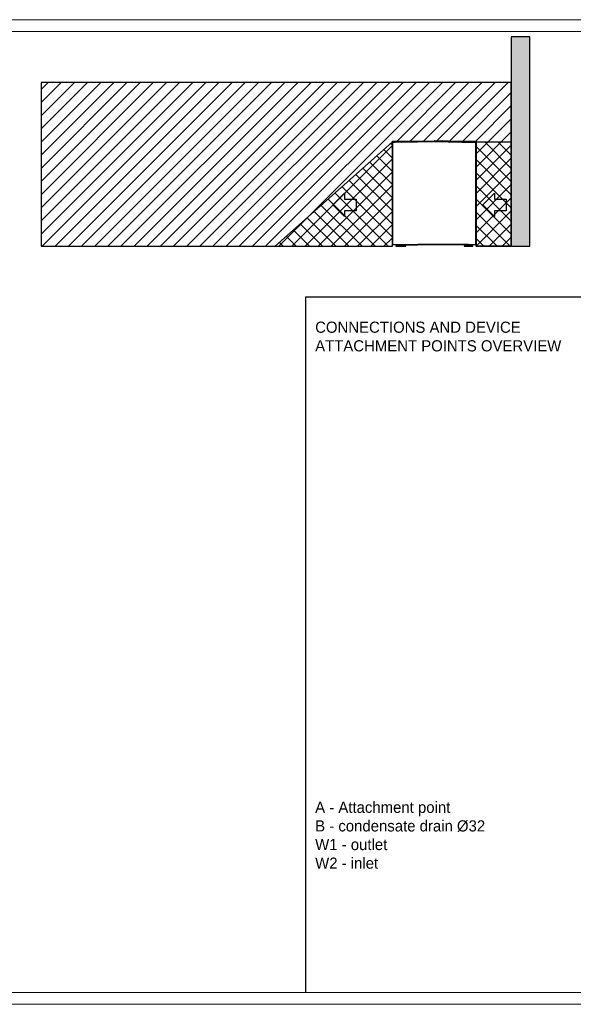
# Model space of a CAD drawing. Header units: millimetres. Extents: x 0 to 39025, y -31299 to 8400.
# Tile 94 of 209: x 9113 to 13840, y -15649 to -7249. Entities that reach past the tile are written whole.
import ezdxf

# ---------------------------------------------------------------- set-up
doc = ezdxf.new("R2010")
doc.units = ezdxf.units.MM
for name, color, linetype in [('ANOTACIJE', 7, 'Continuous'), ('FORMAT', 7, 'Continuous'), ('ODMIKI funkcionalni', 253, 'Continuous'), ('ODMIKI varnostni', 252, 'Continuous'), ('SREDNJICE_IN_TOCKE', 252, 'Continuous')]:
    doc.layers.add(name, color=color, linetype=linetype)
doc.styles.add('SLDTEXTSTYLE0', font='Montserrat-Regular.ttf', dxfattribs={"bigfont": 'bigfont'})

# ---------------------------------------------------------------- blocks, each defined once
blk = doc.blocks.new('PUŠČICA')
at = {"ltscale": 10}
for p, q in [((0, 0), (-50, 50)), ((-50, 50), (-50, 25)), ((-100, 25), (-100, -25)), ((-50, 25), (-100, 25)), ((-50, -50), (0, 0)), ((-100, -25), (-50, -25)), ((-50, -25), (-50, -50))]:
    blk.add_line(p, q, dxfattribs=at)
blk = doc.blocks.new('Adapt 2 S (levo)')
at = {"linetype": 'Continuous'}
for p, q in [((0, 887.7), (0, 885.8)), ((1, 887.7), (0, 887.7)), ((0, 885.7), (0, 16.6)), ((1, 887.7), (1, 886)), ((2.1, 887.6), (1.1, 887.6)), ((1.1, 887.6), (1.1, 886)), ((1.4, 886.3), (1.4, 887.3)), ((1.7, 887.3), (1.4, 887.3)), ((1.7, 886.3), (1.4, 886.3)), ((1.4, 886), (1.7, 886)), ((1.4, 886), (1.8, 886)), ((357.4, 895.1), (1.7, 887.3)), ((1.7, 887.3), (1.7, 886.3)), ((1.7, 886), (1.9, 886)), ((1.7, 886), (1.7, 885.4)), ((357.4, 893.1), (2, 885.3)), ((2, 16.6), (2, 885.3)), ((2.1, 887.3), (2.1, 887.6)), ((2.9, 890.5), (356.5, 898.3)), ((2.9, 888.5), (356.5, 896.2)), ((2.9, 888.5), (2.9, 890.5)), ((2.9, 890.5), (2.9, 889.6)), ((2.9, 888.4), (2.9, 889.4)), ((2.9, 889.4), (2.9, 889.4)), ((2.9, 888.4), (24.4, 888.9)), ((24.4, 888.9), (67.4, 889.8)), ((24.4, 888.9), (24.4, 888.9)), ((67.4, 889.8), (67.4, 889.9)), ((69.2, 889.2), (68.2, 889.1)), ((68.2, 888.8), (68.2, 889.1)), ((69.2, 888.8), (69.2, 889.2)), ((74.2, 889.2), (356.5, 895.4)), ((74.3, 888.9), (74.2, 889.2)), ((356.5, 898.3), (356.5, 896.2)), ((357.5, 898.3), (356.5, 898.3)), ((357.5, 897.3), (356.5, 897.3)), ((356.5, 895.4), (356.5, 896.2)), ((356.5, 895.4), (356.5, 895.1)), ((357.4, 895.1), (357.4, 893.1)), ((357.6, 893.7), (357.4, 893.7)), ((357.4, 893.1), (357.6, 893.1)), ((357.5, 897.3), (357.5, 898.3)), ((357.5, 898.3), (357.5, 897.3)), ((358.5, 898.3), (357.5, 898.3)), ((358.5, 897.3), (357.5, 897.3)), ((357.6, 893.1), (357.6, 895.1)), ((713.3, 887.3), (357.6, 895.1)), ((357.6, 893.1), (713, 885.3)), ((712.1, 890.5), (358.5, 898.3)), ((358.5, 896.2), (358.5, 898.3)), ((358.5, 896.2), (712.1, 888.5)), ((358.5, 896.2), (358.5, 895.4)), ((358.5, 895.4), (640.8, 889.2)), ((358.5, 895.1), (358.5, 895.4)), ((640.8, 889.2), (640.7, 888.9)), ((645.8, 889.2), (646.8, 889.1)), ((645.8, 888.8), (645.8, 889.2)), ((646.8, 888.8), (646.8, 889.1)), ((647.6, 889.8), (647.6, 889.9)), ((690.6, 888.9), (647.6, 889.8)), ((690.6, 888.9), (690.6, 888.9)), ((712.1, 888.4), (690.6, 888.9)), ((712.1, 890.5), (712.1, 888.5)), ((712.1, 890.5), (712.1, 889.6)), ((712.1, 888.4), (712.1, 889.4)), ((712.1, 889.4), (712.1, 889.4)), ((712.9, 887.6), (713.9, 887.6)), ((712.9, 887.6), (712.9, 887.3)), ((713, 16.6), (713, 885.3)), ((713.3, 886), (713.1, 886)), ((713.6, 886), (713.2, 886)), ((713.3, 887.3), (713.3, 886.3)), ((713.3, 887.3), (713.6, 887.3)), ((713.6, 886.3), (713.3, 886.3)), ((713.6, 886), (713.3, 886)), ((713.3, 886), (713.3, 885.4)), ((713.6, 887.3), (713.6, 886.3)), ((713.9, 886), (713.9, 887.6)), ((715, 887.7), (714, 887.7)), ((714, 887.7), (714, 886)), ((715, 887.7), (715, 885.8)), ((715, 16.6), (715, 885.7)), ((2, 16.6), (0, 16.6)), ((2, 16.6), (713, 16.6)), ((2, 15.6), (2, 16.6)), ((2, 15.6), (713, 15.6)), ((2, 15.6), (2.6, 15.6)), ((2.6, 15.6), (58, 15.6)), ((28.2, 2.5), (28.2, 0)), ((39.8, 2.5), (28.2, 2.5)), ((28.2, 0), (39.8, 0)), ((39.8, 0), (39.8, 2.5)), ((39.8, 2.5), (82.6, 2.5)), ((39.8, 0), (82.6, 0)), ((60.8, 15.3), (60.8, 13.3)), ((60.8, 15.3), (62.3, 15.3)), ((60.8, 13.3), (62.3, 13.3)), ((62.3, 15.6), (62.3, 13.3)), ((62.3, 13.3), (214, 13.3)), ((78.4, 6), (78.4, 11)), ((78.7, 11), (78.4, 11)), ((78.4, 6), (80.2, 5)), ((78.7, 13.3), (78.7, 11)), ((82.9, 11), (78.7, 11)), ((81.2, 5), (80, 3.6)), ((80, 3.6), (88.2, 3.6)), ((80.2, 5), (96.2, 5)), ((82.6, 2.5), (82.6, 0)), ((113.2, 2.5), (82.6, 2.5)), ((82.6, 0), (113.2, 0)), ((83.3, 11), (82.9, 11)), ((83.3, 6), (83.3, 11)), ((83.9, 11), (83.3, 11)), ((92.4, 11), (83.9, 11)), ((88.2, 3.6), (96.4, 3.6)), ((93.1, 11), (92.4, 11)), ((93.1, 6), (93.1, 11)), ((93.4, 11), (93.1, 11)), ((97.7, 11), (93.4, 11)), ((96.4, 3.6), (95.1, 5)), ((96.2, 5), (98, 6)), ((97.7, 11), (97.7, 13.3)), ((98, 11), (97.7, 11)), ((98, 6), (98, 11)), ((113.2, 0), (113.2, 2.5)), ((214, 15.6), (214, 13.3)), ((214, 15.3), (257, 15.3)), ((257, 13.3), (214, 13.3)), ((222.4, 15.6), (219.9, 15.6)), ((650.8, 15.6), (222.4, 15.6)), ((257, 13.3), (257, 15.3)), ((257, 15.3), (259, 15.3)), ((259, 13.3), (257, 13.3)), ((259, 15.3), (259, 13.3)), ((612.4, 2.5), (612.4, 0)), ((625.9, 2.5), (612.4, 2.5)), ((612.4, 0), (625.9, 0)), ((625.9, 0), (625.9, 2.5)), ((625.9, 2.5), (665, 2.5)), ((625.9, 0), (665, 0)), ((627.9, 15.6), (627.9, 13.3)), ((646.9, 13.3), (627.9, 13.3)), ((628.1, 6), (628.1, 11)), ((635.6, 11), (628.1, 11)), ((628.7, 5.4), (629.4, 5)), ((628.7, 5.4), (628.7, 5.4)), ((629.2, 3.6), (645.5, 3.6)), ((629.4, 5), (645.4, 5)), ((632.4, 13.3), (632.4, 11)), ((635.6, 11), (635.6, 6)), ((644.9, 11), (635.6, 11)), ((642.4, 11), (642.4, 13.3)), ((644.9, 6), (644.9, 11)), ((646.6, 11), (644.9, 11)), ((645.4, 5), (646, 5.4)), ((646.6, 6), (646.6, 11)), ((646.9, 13.3), (646.9, 15.6)), ((665, 2.5), (665, 0)), ((686.8, 2.5), (665, 2.5)), ((665, 0), (686.8, 0)), ((686.8, 0), (686.8, 2.5)), ((715, 16.6), (713, 16.6)), ((713, 16.6), (713, 15.6))]:
    blk.add_line(p, q, dxfattribs=at)
at = {"linetype": 'Continuous', "flags": 128}
for points in [[(2.9, 890.5), (2.9, 890.5), (2.9, 890.5), (2.9, 890.5), (2.9, 890.5), (2.9, 890.5), (2.9, 890.5), (2.9, 890.5), (2.9, 890.5)], [(2.9, 889.6), (2.9, 889.6), (2.9, 889.6), (2.9, 889.6), (2.9, 889.6), (2.9, 889.6), (2.9, 889.6), (2.9, 889.6), (2.9, 889.6)], [(712.1, 890.5), (712.1, 890.5), (712.1, 890.5), (712.1, 890.5), (712.1, 890.5), (712.1, 890.5), (712.1, 890.5), (712.1, 890.5), (712.1, 890.5)], [(712.1, 889.6), (712.1, 889.6), (712.1, 889.6), (712.1, 889.6), (712.1, 889.6), (712.1, 889.6), (712.1, 889.6), (712.1, 889.6), (712.1, 889.6)], [(1.7, 16.6), (1.8, 16.6), (2, 16.6)], [(713.3, 16.6), (713.2, 16.6), (713, 16.6)]]:
    blk.add_lwpolyline(points, dxfattribs=at)
at = {"linetype": 'Continuous'}
for centre, radius, start, end in [((2.9, 887.7), 2.9, 91.26953, 180), ((2.9, 887.7), 1.9, 91.26953, 180), ((2.9, 887.6), 1.8, 91.25, 180), ((2.9, 887.6), 0.8, 91.25, 180), ((67.4, 889), 0.8, 6.25, 91.25), ((67.4, 889), 1.8, 6.25, 29.25947), ((357.5, 896.5), 1.8, 88.75, 91.25), ((357.5, 896.5), 0.8, 88.75, 91.25), ((647.6, 889), 1.8, 150.74053, 173.75), ((647.6, 889), 0.8, 88.75, 173.75), ((712.1, 887.7), 2.9, 0, 88.73047), ((712.1, 887.7), 1.9, 0, 88.73047), ((712.1, 887.6), 1.8, 0, 88.75), ((712.1, 887.6), 0.8, 0, 88.75), ((2, 17.6), 2, 208.35935, 270), ((60.8, 16), 2.8, 190.28656, 270), ((60.8, 16), 0.8, 218.68219, 270), ((77.9, 5), 2.5, 270, 325.01514), ((98.4, 5), 2.5, 214.98486, 270), ((627.1, 5), 2.5, 270, 325.01514), ((647.6, 5), 2.5, 214.98486, 270), ((713, 17.6), 2, 270, 331.64065)]:
    blk.add_arc(centre, radius, start, end, dxfattribs=at)
for points, knots in [([(1.4, 886), (1.2, 886), (0.9, 886), (0.6, 885.9), (0.4, 885.9), (0.2, 885.8), (0.1, 885.8), (0, 885.7), (0, 885.7), (0.1, 885.7), (0.1, 885.6), (0.4, 885.6), (0.5, 885.5), (0.9, 885.5), (1.1, 885.5), (1.5, 885.4), (1.8, 885.4), (2, 885.3)], [0, 0, 0, 0, 0.125, 0.125, 0.25, 0.25, 0.375, 0.375, 0.5, 0.5, 0.625, 0.625, 0.75, 0.75, 0.875, 0.875, 1, 1, 1, 1]), ([(1.7, 886), (1.5, 886), (1.3, 885.9), (1, 885.8), (1, 885.7), (1, 885.6), (1.2, 885.6), (1.5, 885.5), (1.8, 885.4), (2, 885.3)], [0, 0, 0, 0, 0.25, 0.25, 0.5, 0.5, 0.75, 0.75, 1, 1, 1, 1]), ([(2, 885.3), (2, 885.6), (1.9, 885.9), (1.9, 886.4), (1.9, 886.6), (1.8, 886.9), (1.8, 887.1), (1.7, 887.3), (1.7, 887.3), (1.7, 887.3)], [0, 0, 0, 0, 0.25, 0.25, 0.5, 0.5, 0.75, 0.75, 1, 1, 1, 1]), ([(2, 885.3), (1.9, 885.6), (1.9, 885.9), (1.8, 886.2), (1.8, 886.3), (1.7, 886.3)], [0, 0, 0, 0, 0.5, 0.5, 1, 1, 1, 1]), ([(74.1, 890), (74.2, 890), (74.2, 889.9), (74.2, 889.6), (74.2, 889.4), (74.2, 889.2)], [0, 0, 0, 0, 0.5, 0.5, 1, 1, 1, 1]), ([(640.8, 889.2), (640.8, 889.4), (640.8, 889.6), (640.8, 889.9), (640.8, 890), (640.9, 890)], [0, 0, 0, 0, 0.5, 0.5, 1, 1, 1, 1]), ([(713.3, 887.3), (713.3, 887.3), (713.3, 887.3), (713.2, 887.1), (713.2, 886.9), (713.1, 886.6), (713.1, 886.4), (713.1, 885.9), (713, 885.6), (713, 885.3)], [0, 0, 0, 0, 0.25, 0.25, 0.5, 0.5, 0.75, 0.75, 1, 1, 1, 1]), ([(713.3, 886.3), (713.2, 886.3), (713.2, 886.2), (713.1, 885.9), (713.1, 885.6), (713, 885.3)], [0, 0, 0, 0, 0.5, 0.5, 1, 1, 1, 1]), ([(713, 885.3), (713.2, 885.4), (713.5, 885.4), (713.9, 885.5), (714.1, 885.5), (714.5, 885.5), (714.6, 885.6), (714.9, 885.6), (714.9, 885.7), (715, 885.7), (715, 885.7), (714.9, 885.8), (714.8, 885.8), (714.6, 885.9), (714.4, 885.9), (714.1, 886), (713.8, 886), (713.6, 886)], [0, 0, 0, 0, 0.125, 0.125, 0.25, 0.25, 0.375, 0.375, 0.5, 0.5, 0.625, 0.625, 0.75, 0.75, 0.875, 0.875, 1, 1, 1, 1]), ([(713, 885.3), (713.2, 885.4), (713.5, 885.5), (713.8, 885.6), (714, 885.6), (714, 885.7), (714, 885.8), (713.7, 885.9), (713.5, 886), (713.3, 886)], [0, 0, 0, 0, 0.25, 0.25, 0.5, 0.5, 0.75, 0.75, 1, 1, 1, 1]), ([(78.4, 6), (78.8, 5.8), (79.2, 5.6), (80, 5.4), (80.4, 5.3), (81, 5.3), (81.2, 5.3), (81.6, 5.4), (81.8, 5.4), (82.5, 5.6), (82.9, 5.8), (83.3, 6)], [0, 0, 0, 0, 0.25, 0.25, 0.5, 0.5, 0.625, 0.625, 0.75, 0.75, 1, 1, 1, 1]), ([(83.3, 6), (84.1, 5.8), (84.9, 5.6), (86.5, 5.4), (87.3, 5.3), (88.6, 5.3), (89, 5.3), (89.8, 5.4), (90.2, 5.4), (91.5, 5.6), (92.3, 5.8), (93.1, 6)], [0, 0, 0, 0, 0.25, 0.25, 0.5, 0.5, 0.625, 0.625, 0.75, 0.75, 1, 1, 1, 1]), ([(93.1, 6), (93.5, 5.8), (93.9, 5.6), (94.7, 5.4), (95.1, 5.3), (95.7, 5.3), (95.9, 5.3), (96.4, 5.4), (96.6, 5.4), (97.2, 5.6), (97.6, 5.8), (98, 6)], [0, 0, 0, 0, 0.25, 0.25, 0.5, 0.5, 0.625, 0.625, 0.75, 0.75, 1, 1, 1, 1]), ([(628.7, 5.4), (628.7, 5.4), (628.5, 5.5), (628.3, 5.8), (628.1, 6)], [0, 0, 0, 0, 0.327665, 1, 1, 1, 1]), ([(628.1, 6), (628.7, 5.8), (629.4, 5.6), (630.6, 5.4), (631.2, 5.3), (632.2, 5.3), (632.5, 5.3), (633.2, 5.4), (633.5, 5.4), (634.4, 5.6), (635, 5.8), (635.6, 6)], [0, 0, 0, 0, 0.25, 0.25, 0.5, 0.5, 0.625, 0.625, 0.75, 0.75, 1, 1, 1, 1]), ([(630.4, 5), (630.3, 4.9), (629.8, 4.5), (629.5, 3.9), (629.2, 3.6)], [0, 0, 0, 0, 0.359963, 1, 1, 1, 1]), ([(635.6, 6), (636.4, 5.8), (637.2, 5.6), (638.7, 5.4), (639.5, 5.3), (640.6, 5.3), (641, 5.3), (641.8, 5.4), (642.2, 5.4), (643.4, 5.6), (644.1, 5.8), (644.9, 6)], [0, 0, 0, 0, 0.25, 0.25, 0.5, 0.5, 0.625, 0.625, 0.75, 0.75, 1, 1, 1, 1]), ([(645.5, 3.6), (645.4, 3.8), (645, 4.3), (644.6, 4.7), (644.3, 5)], [0, 0, 0, 0, 0.3073774, 1, 1, 1, 1]), ([(644.9, 6), (645, 5.8), (645.2, 5.6), (645.4, 5.4), (645.6, 5.3), (645.8, 5.3), (645.9, 5.3), (646, 5.4), (646.1, 5.4), (646.3, 5.6), (646.4, 5.8), (646.6, 6)], [0, 0, 0, 0, 0.25, 0.25, 0.5, 0.5, 0.625, 0.625, 0.75, 0.75, 1, 1, 1, 1])]:
    blk.add_open_spline(points, degree=3, knots=knots, dxfattribs=at)

msp = doc.modelspace()

# ---------------------------------------------------------------- hatches: boundary and pattern name
at = {"layer": 'ODMIKI funkcionalni'}
h = msp.add_hatch(dxfattribs=at)
h.set_pattern_fill('ANSI31', color=256, scale=25)
h.set_pattern_definition([(45, (894.91, -18265.62), (-56.1266, 56.1266), [])])
h.paths.add_polyline_path([(13010.8, -8284.4), (13010.8, -9182.7), (13310.8, -9182.7), (13310.8, -7784.4), (9295.8, -7784.4), (9295.8, -9182.7), (12295.8, -9182.7), (12295.8, -8284.4)])
at = {"layer": 'ODMIKI varnostni'}
h = msp.add_hatch(dxfattribs=at)
h.set_pattern_fill('ANSI31', color=256, scale=25, angle=90)
h.set_pattern_definition([(135, (8167.03, -17436.79), (-56.1266, -56.1266), [])])
h.paths.add_polyline_path([(12295.8, -9182.6), (12295.8, -8292.1), (11295.8, -9182.6)])
h = msp.add_hatch(dxfattribs=at)
h.set_pattern_fill('ANSI31', color=256, scale=25, angle=90)
h.set_pattern_definition([(135, (0, -2616.19), (-56.1266, -56.1266), [])])
h.paths.add_polyline_path([(13010.8, -8292.1), (13310.8, -8292.1), (13310.8, -9182.7), (13010.8, -9182.7)])
at = {"layer": 'SREDNJICE_IN_TOCKE'}
h = msp.add_hatch(color=256, dxfattribs=at)
h.dxf.hatch_style = 1
h.paths.add_polyline_path([(13470.3, -7396.4), (13470.3, -9182.7), (13310.8, -9182.7), (13310.8, -7396.4)])

# ---------------------------------------------------------------- linework, layer by layer
at = {"layer": 'FORMAT', "color": 7, "linetype": 'Continuous', "lineweight": 18, "ltscale": 27}
for p, q in [((0, -7249.4), (18568, -7249.4)), ((500, -7349.4), (18468, -7349.4)), ((500, -15549.4), (18468, -15549.4)), ((0, -15649.4), (18568, -15649.4))]:
    msp.add_line(p, q, dxfattribs=at)
at = {"layer": 'FORMAT', "ltscale": 27}
for p, q in [((11556.6, -15549.4), (11556.6, -9614.4)), ((11556.6, -9614.4), (18468, -9614.4))]:
    msp.add_line(p, q, dxfattribs=at)
at = {"layer": 'ODMIKI funkcionalni'}
msp.add_lwpolyline([(13010.8, -8284.4), (13010.8, -9182.7), (13310.8, -9182.7), (13310.8, -7784.4), (9295.8, -7784.4), (9295.8, -9182.7), (12295.8, -9182.7), (12295.8, -8284.4)], close=True, dxfattribs=at)
at = {"layer": 'ODMIKI varnostni'}
for points in [[(12295.8, -9182.6), (12295.8, -8292.1), (11295.8, -9182.6)], [(13010.8, -8292.1), (13310.8, -8292.1), (13310.8, -9182.7), (13010.8, -9182.7)]]:
    msp.add_lwpolyline(points, close=True, dxfattribs=at)
at = {"layer": 'SREDNJICE_IN_TOCKE'}
msp.add_lwpolyline([(13470.3, -9182.7), (13470.3, -7396.4), (13310.8, -7396.4), (13310.8, -9182.7)], close=True, dxfattribs=at)

# ---------------------------------------------------------------- block references
at = {"color": 1}
msp.add_blockref('Adapt 2 S (levo)', (12295.8, -9182.6), dxfattribs=at)
at = {"layer": 'ANOTACIJE', "xscale": -2, "yscale": 2, "zscale": 2}
for p in [(11786.6, -8829.4), (13066.4, -8829.4)]:
    msp.add_blockref('PUŠČICA', p, dxfattribs=at)

# ---------------------------------------------------------------- texts
at = {"layer": 'ANOTACIJE', "color": 0, "insert": (11636.1, -9825.3), "char_height": 95.25, "attachment_point": 1, "style": 'SLDTEXTSTYLE0'}
msp.add_mtext('CONNECTIONS AND DEVICE \\PATTACHMENT POINTS OVERVIEW', dxfattribs=at)
at = {"layer": 'ANOTACIJE', "color": 7, "insert": (11636, -14207.4), "char_height": 95.25, "attachment_point": 4, "style": 'SLDTEXTSTYLE0'}
msp.add_mtext('A - Attachment point\\PB - condensate drain %%C32\\PW1 - outlet\\PW2 - inlet', dxfattribs=at)

doc.saveas('drawing.dxf')
